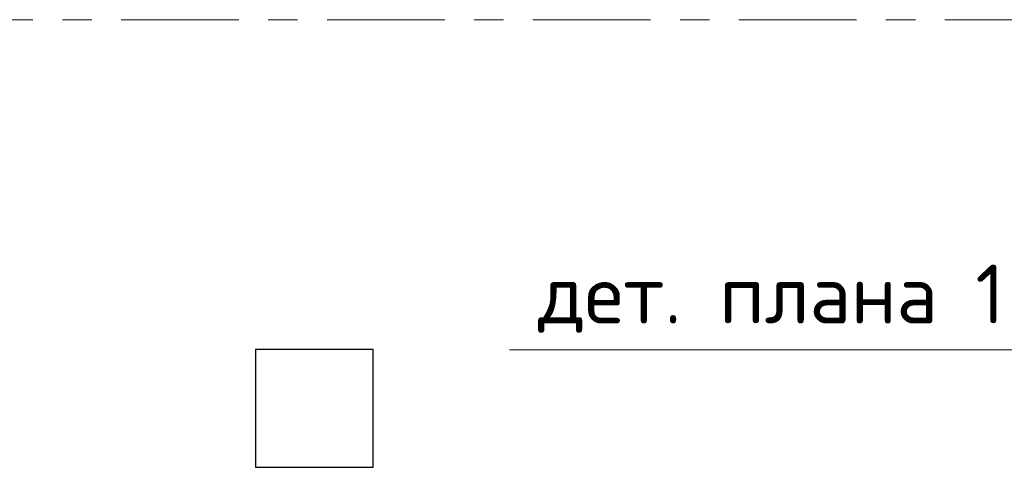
# Model space of a CAD drawing. Header units: metres. Extents: x -38 to 86, y -15 to 21.
# Tile 56 of 103: x 47.42 to 50.77, y 11.28 to 12.8. Entities that reach past the tile are written whole.
import ezdxf

# ---------------------------------------------------------------- set-up
doc = ezdxf.new("R2010")
doc.units = ezdxf.units.M
doc.linetypes.add('______11', pattern=[0.5, 0.4, -0.05, 0, -0.05])
doc.linetypes.add('______5', pattern=[1.1, 0.8, -0.1, 0.1, -0.1])
for name, color, linetype, lineweight in [('XR$2$Осевая линия (1)', 7, '______5', 13), ('XR$3$Перекрытие (1)', 7, 'Continuous', 35), ('XR$3$Текст_ общее_1', 7, 'Continuous', 13)]:
    doc.layers.add(name, color=color, linetype=linetype, lineweight=lineweight)
doc.styles.add('ISOCPEUR', font='txt')

msp = doc.modelspace()

# ---------------------------------------------------------------- linework, layer by layer
at = {"color": 7, "linetype": 'Continuous', "lineweight": 13, "transparency": 33554687}
msp.add_lwpolyline([(51.161, 12.0502), (50.8008, 11.6795), (49.0908, 11.6795)], dxfattribs=at)
at = {"layer": 'XR$2$Осевая линия (1)', "color": 253, "linetype": '______11', "lineweight": 13, "true_color": 0xa0a0a0, "transparency": 33554687}
msp.add_line((-2.63, 12.8), (62.6, 12.8), dxfattribs=at)
at = {"layer": 'XR$3$Перекрытие (1)', "color": 7, "linetype": 'Continuous', "lineweight": 25, "transparency": 33554687}
for p, q in [((48.2269, 11.6802), (48.2269, 11.2802)), ((48.6269, 11.6802), (48.2269, 11.6802)), ((48.6269, 11.2802), (48.6269, 11.6802)), ((48.2269, 11.2802), (48.6269, 11.2802))]:
    msp.add_line(p, q, dxfattribs=at)

# ---------------------------------------------------------------- texts
at = {"layer": 'XR$3$Текст_ общее_1', "color": 7, "linetype": 'Continuous', "lineweight": 13, "transparency": 33554687, "insert": (49.9808, 11.8528), "char_height": 0.2, "width": 1.695238, "attachment_point": 5, "style": 'ISOCPEUR'}
msp.add_mtext('\\A1;{\\fISOCPEUR|i0|b0;\\H0.200000;\\W1.000000;\\C7;дет. плана 1}\\P', dxfattribs=at)

doc.saveas('drawing.dxf')
